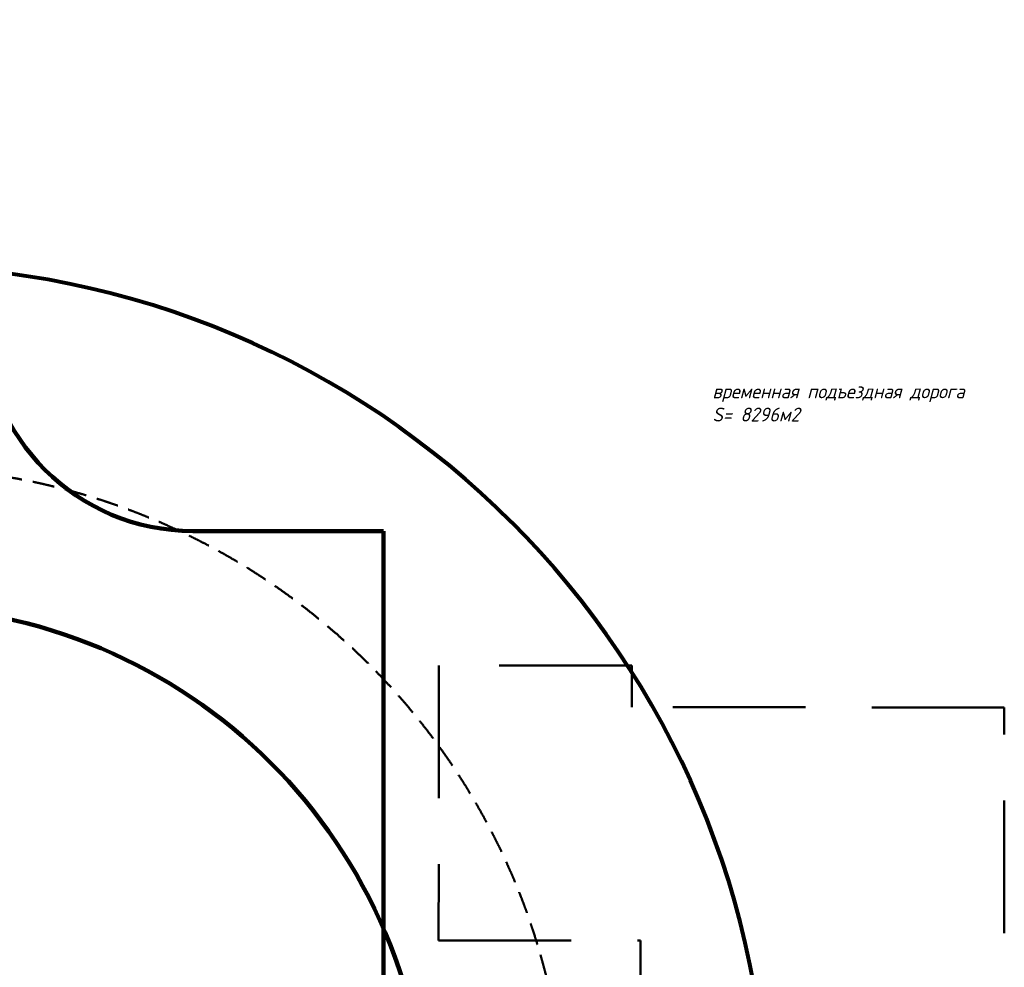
# Model space of a CAD drawing. Header units: millimetres. Extents: x 2204655785 to 2205143108, y 485765510 to 486291538.
# Tile 156 of 156: x 2205051343 to 2205107922, y 486237053 to 486291538. Entities that reach past the tile are written whole.
import ezdxf
from ezdxf.enums import TextEntityAlignment as Align
from ezdxf.lldxf.tags import DXFTag

# ---------------------------------------------------------------- set-up
doc = ezdxf.new("R2010")
doc.units = ezdxf.units.MM
doc.linetypes.add('DASHEDX2', pattern=[38.1, 25.4, -12.7])
doc.linetypes.add('НЕВИДИМАЯX2', pattern=[19.05, 12.7, -6.35])
for name, color, linetype in [('ППР_Дороги рабочие', 30, 'Continuous'), ('ППР_Опасная зона от крана', 1, 'Continuous'), ('ППР_Разрез', 5, 'Continuous'), ('ППР_Стрела', 7, 'Continuous')]:
    doc.layers.add(name, color=color, linetype=linetype)
doc.styles.add('ППРк_М1-1', font='GOST_Common Italic.ttf', dxfattribs={"height": 800})
doc.styles.add('ППРк_М1-1кран', font='GOST_Common Italic.ttf', dxfattribs={"width": 0.8, "height": 600})
tags = doc.linetypes.add('опасная зона_Кран', pattern='A,30,-8,4,-8,30,-8,4,-8,30,-8,4,[230,Bbox.shx,S=2.5,R=0,X=0,Y=-10],-6', length=148).pattern_tags.tags
tags[24] = DXFTag(74, 5)

# ---------------------------------------------------------------- blocks, each defined once
blk = doc.blocks.new('*U397')
at = {"layer": 'ППР_Опасная зона от крана', "linetype": 'опасная зона_Кран', "lineweight": 80, "ltscale": 100}
blk.add_arc((23215, 0), 50270, 270, 90, dxfattribs=at)
at = {"layer": 'ППР_Стрела', "linetype": 'НЕВИДИМАЯX2', "lineweight": 50, "ltscale": 100}
blk.add_arc((23215, 0), 38700, 270, 90, dxfattribs=at)
at = {"layer": 'ППР_Стрела', "linetype": 'Continuous', "lineweight": 100}
blk.add_arc((23215, 0), 30700, 270, 90, dxfattribs=at)
at = {"style": 'ППРк_М1-1', "width": 0.8}
for tag, p, height, flags in [('ОПАСНАЯ_ЗОНА', (25480.86, 21929.55), 800, 1), ('ОТЛЕТ_ГРУЗА', (25413.72, 20678.22), 800, 1), ('Кол-во_элементов', (2695.66, -1978.25), 1200, 8)]:
    blk.add_attdef(tag, p, '', height=height, dxfattribs=dict(at, flags=flags))
at = {"style": 'ППРк_М1-1', "width": 0.8, "flags": 8}
blk.add_attdef('МАРКА_КРАНА', text='', height=1200, dxfattribs=at).set_placement((8837.5, 818.17), align=Align.CENTER)
blk.add_attdef('ВЫСОТА', text='', height=1200, dxfattribs=at).set_placement((9134.89, -8454.02), align=Align.MIDDLE_CENTER)
at = {"layer": 'Defpoints', "style": 'ППРк_М1-1', "width": 0.8, "flags": 1}
for tag, p in [('МАКСИМАЛЬНАЯ_ДЛИНА_ГРУЗА', (25470.43, 19233.22)), ('ШИРИНА_ГРУЗА', (25397.01, 17803.51))]:
    blk.add_attdef(tag, p, '', height=800, dxfattribs=at)
at = {"layer": 'ППР_Разрез', "style": 'ППРк_М1-1кран', "width": 0.8, "flags": 8}
for tag, p in [('РАЗРЕЗ2', (-1027.85, 55181.17)), ('РАЗРЕЗ', (-1731.87, -54129.29))]:
    blk.add_attdef(tag, p, '', height=800, dxfattribs=at)
at = {"layer": 'ППР_Стрела', "style": 'ППРк_М1-1кран', "width": 0.8, "flags": 8}
for tag, p in [('ВЫСОТА_КРЮКА_ГОРИЗ', (-19652.89, 21607.87)), ('ГАБАРИТ_СТРЕЛЫ', (-25019.84, 21408.72)), ('ВЫСОТА_КРЮКА_НАКЛ', (-20393.31, 20761.66)), ('ВЫЛЕТ', (-16616.63, 14016.8))]:
    blk.add_attdef(tag, p, '', height=800, rotation=317, dxfattribs=at)

msp = doc.modelspace()

# ---------------------------------------------------------------- block references
at = {"rotation": 90}
msp.add_blockref('*U397', (2205044056, 486203892), dxfattribs=at)

# ---------------------------------------------------------------- next in the draw order: linework, layer by layer
msp.add_lwpolyline([(2205043258, 486291527), (2205049258, 486291538), (2205049289, 486274116, 0.413702), (2205061289, 486262137), (2205072258, 486262137), (2205072258, 486106029), (2204894258, 486106029), (2204894258, 486206385), (2204918646, 486247176), (2205031315, 486247176, 0.415837), (2205043268, 486259129), (2205043258, 486291527)], format="xyb")
at = {"color": 3, "linetype": 'DASHEDX2', "lineweight": 50, "ltscale": 300}
msp.add_lwpolyline([(2205063615, 486214394), (2205063615, 486193296), (2205107922, 486193296), (2205107922, 486251999), (2205086520, 486252003), (2205086521, 486254403), (2205075420, 486254405), (2205075418, 486238594), (2205087018, 486238594), (2205087014, 486214393), (2205063615, 486214396)], dxfattribs=at)
at = {"layer": 'ППР_Дороги рабочие', "lineweight": 100}
for p, q in [((2205061289, 486262137), (2205072258, 486262137)), ((2205072258, 486262137), (2205072258, 486237137)), ((2205072258, 486237137), (2205072258, 486106029))]:
    msp.add_line(p, q, dxfattribs=at)
msp.add_arc((2205061289, 486274137), 12000, 180.1001, 270, dxfattribs=at)

# ---------------------------------------------------------------- next in the draw order: texts
at = {"insert": (2205091146, 486270568), "char_height": 800, "attachment_point": 1, "style": 'ППРк_М1-1'}
msp.add_mtext_dynamic_manual_height_columns('временная подъездная дорога\\PS= 8296м2', width=25775.79, gutter_width=4000, heights=[0], dxfattribs=at)

doc.saveas('drawing.dxf')
